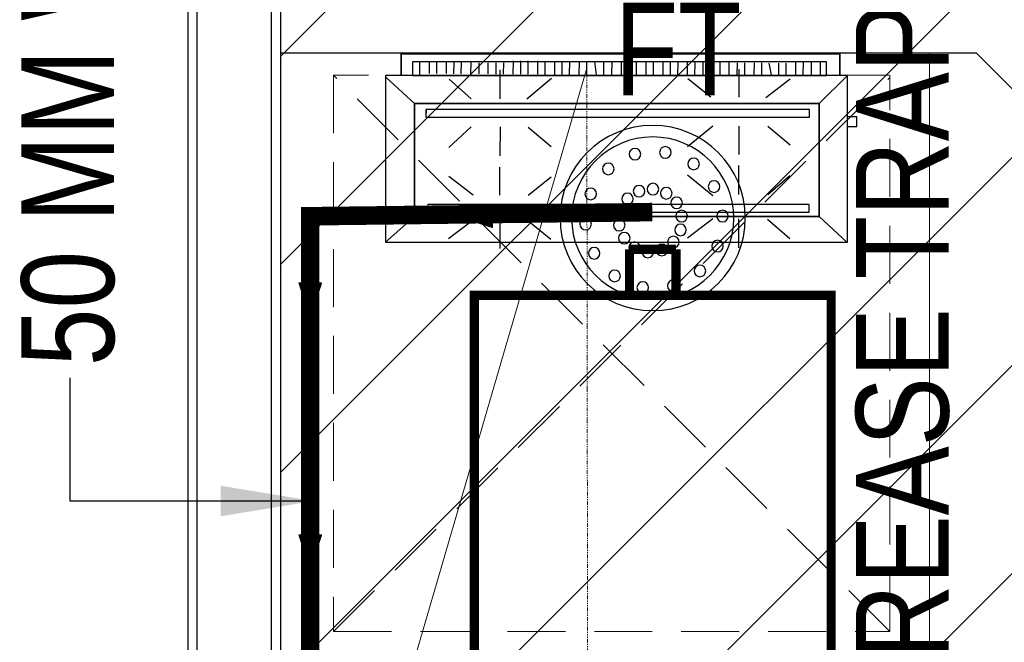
# Model space of a CAD drawing. Header units: millimetres. Extents: x 103872 to 294171, y 5570 to 32737.
# Tile 68 of 117: x 134277 to 135339, y 9325 to 9996. Entities that reach past the tile are written whole.
import ezdxf

# ---------------------------------------------------------------- set-up
doc = ezdxf.new("R2010")
doc.units = ezdxf.units.MM
doc.header["$LTSCALE"] = 2.5
doc.linetypes.add('( Hidden )', pattern=[0.375, 0.25, -0.125])
doc.linetypes.add('DASHDOT2', pattern=[0.5, 0.25, -0.125, 0, -0.125])
for name, color, linetype, lineweight in [('00-ABM-PHE-DRAINAGE TEXT', 7, 'Continuous', 18), ('00-ABM-WASTE PIPE', 3, 'Continuous', 0), ('A-WALL', 7, 'Continuous', 30), ('CKD Equipments', 252, 'Continuous', 0), ('Dimension', 40, 'Continuous', 0), ('EQPT', 3, 'Continuous', 9), ('Flow Direction', 1, 'Continuous', 0), ('FURNITURES', 30, 'Continuous', 15), ('GREASE TRAP', 6, 'Continuous', 5), ('K Equipment', 30, 'Continuous', 9), ('WALL', 132, 'Continuous', 25)]:
    doc.layers.add(name, color=color, linetype=linetype, lineweight=lineweight)
doc.layers.add('CKD Plumbing', color=6, linetype='Continuous')
doc.styles.add('arial 0.80', font='arial.ttf', dxfattribs={"width": 0.8})
doc.styles.get("Standard").update_dxf_attribs({"font": 'GOTHIC.TTF'})
doc.dimstyles.get("Standard").update_dxf_attribs({"dimtxt": 0.18, "dimasz": 0.18, "dimexe": 0.18, "dimexo": 0.0625, "dimgap": 0.09, "dimtad": 0, "dimtih": 1, "dimtoh": 1, "dimdec": 4, "dimzin": 0, "dimdsep": 46, "dimtxsty": 'Standard', "dimcen": 0.09, "dimadec": 0, "dimazin": 0, "dimtfac": 1, "dimtdec": 4, "dimtofl": 0, "dimtmove": 0, "dimatfit": 3, "dimfxl": 1, "dimtolj": 1, "dimtzin": 0, "dimarcsym": 0})

# ---------------------------------------------------------------- blocks, each defined once
blk = doc.blocks.new('*U43')
at = {"color": 8}
for points in [[(0, 0), (6936.3, 0), (6936.3, -10), (0, -10)], [(0, -100), (6936.3, -100), (6936.3, -90), (0, -90)]]:
    blk.add_lwpolyline(points, close=True, dxfattribs=at)
blk = doc.blocks.new('G$CD5B1A49A')
at = {"color": 8}
for points in [[(490, 186.8), (490, 210), (17, 210), (17, 186.8)], [(17, 186.8), (17, 210), (490, 210), (490, 186.8)], [(137.8, 188.2), (137.9, 202.6), (137.9, 202.6)], [(145.8, 188.1), (145.9, 202.5), (145.9, 202.5)], [(153.8, 188), (153.9, 202.4), (153.9, 202.4)], [(164.2, 188), (164.3, 202.4), (164.3, 202.4)], [(172.2, 187.9), (172.3, 202.3), (172.3, 202.3)], [(182.6, 187.8), (182.7, 202.2), (182.7, 202.2)], [(190.6, 187.7), (190.7, 202.1), (190.7, 202.1)], [(198.6, 187.7), (198.7, 202.1), (198.7, 202.1)], [(209, 187.6), (209.1, 202), (209.1, 202)], [(217, 187.5), (217.1, 201.9), (217.1, 201.9)], [(227.4, 187.4), (225.9, 201.8), (225.9, 201.8)], [(37, 186.6), (37.1, 201), (37.1, 201)], [(47.4, 188.9), (47.5, 200.9), (47.5, 200.9)], [(55.4, 188.9), (55.5, 200.9), (55.5, 200.9)], [(65.8, 188.8), (65.9, 200.8), (65.9, 200.8)], [(73.8, 188.7), (73.9, 200.7), (73.9, 200.7)], [(81.8, 188.6), (81.9, 200.6), (81.9, 200.6)], [(92.2, 188.6), (92.3, 200.6), (92.3, 200.6)], [(101, 188.5), (101.1, 200.5), (101.1, 200.5)], [(110.6, 188.4), (110.7, 200.4), (110.7, 200.4)], [(119.4, 188.3), (119.5, 200.3), (119.5, 200.3)], [(123.7, 161.6), (123.8, 192.8), (123.8, 192.8)], [(127.4, 188.3), (127.5, 200.3), (127.5, 200.3)], [(235.4, 187.3), (235.5, 201.7), (235.5, 201.7)], [(244.2, 187.3), (244.3, 201.7), (244.3, 201.7)], [(254.6, 187.2), (254.7, 201.6), (254.7, 201.6)], [(262.6, 187.1), (262.7, 201.5), (262.7, 201.5)], [(270.6, 187.1), (270.7, 201.5), (270.7, 201.5)], [(281, 187), (281.1, 201.4), (281.1, 201.4)], [(289, 186.9), (289.1, 201.3), (289.1, 201.3)], [(299.4, 186.8), (299.5, 201.2), (299.5, 201.2)], [(307.4, 186.7), (307.5, 201.1), (307.5, 201.1)], [(315.4, 186.7), (315.5, 201.1), (315.5, 201.1)], [(325.8, 186.6), (325.9, 201), (325.9, 201)], [(333.8, 186.5), (333.9, 200.9), (333.9, 200.9)], [(342.6, 186.4), (342.7, 200.8), (342.7, 200.8)], [(352.2, 188), (352.3, 200.8), (352.3, 200.8)], [(361, 187.9), (361.1, 200.7), (361.1, 200.7)], [(370.6, 187.8), (370.7, 200.6), (370.7, 200.6)], [(379.4, 187.7), (379.5, 200.5), (379.5, 200.5)], [(381.3, 163.2), (381.4, 193.6), (381.4, 193.6)], [(387.4, 187.7), (387.5, 200.5), (387.5, 200.5)], [(397.8, 187.6), (397.9, 200.4), (397.9, 200.4)], [(405.8, 187.5), (405.9, 200.3), (405.9, 200.3)], [(416.2, 187.4), (413.9, 200.2), (413.9, 200.2)], [(424.2, 187.4), (424.3, 200.2), (424.3, 200.2)], [(432.2, 187.3), (432.3, 200.1), (432.3, 200.1)], [(442.6, 187.2), (442.7, 201.6), (442.7, 201.6)], [(450.6, 187.1), (450.7, 201.5), (450.7, 201.5)], [(459.4, 187.1), (459.5, 201.5), (459.5, 201.5)], [(469, 187), (469.1, 201.4), (469.1, 201.4)], [(31.3, 156.5), (0.6, 184.4), (0.6, 184.4)], [(92.5, 161.7), (68.6, 182.6), (68.6, 182.6)], [(152.5, 161.5), (179, 183.8), (179, 183.8)], [(350.9, 163.3), (326.2, 183.3), (326.2, 183.3)], [(410.1, 163.1), (436.6, 183), (436.6, 183)], [(467.7, 156.5), (498.2, 186.8), (498.2, 186.8)], [(498, 131.6), (508.4, 131.6), (508.4, 142), (498, 142)], [(92.4, 131.3), (68.3, 109), (68.3, 109)], [(123.6, 131.2), (123.5, 100), (123.5, 100)], [(154, 131.1), (178.7, 110.2), (178.7, 110.2)], [(353.2, 132.1), (325.9, 109.7), (325.9, 109.7)], [(381.2, 132), (381.1, 101.6), (381.1, 101.6)], [(412.4, 131.9), (436.3, 111.8), (436.3, 111.8)], [(123.4, 57.6), (123.5, 88), (123.5, 88)], [(381, 58.4), (381.1, 89.6), (381.1, 89.6)], [(94.6, 57.7), (68.2, 77.8), (68.2, 77.8)], [(153.8, 57.5), (178.6, 77.4), (178.6, 77.4)], [(353, 56.9), (325.8, 79.3), (325.8, 79.3)], [(412.2, 58.3), (436.2, 79), (436.2, 79)], [(31.3, 34.7), (0, 6.8), (0, 6.8)], [(352.9, 32.1), (325.6, 11.3), (325.6, 11.3)], [(380.9, 32), (380.8, 0.8), (380.8, 0.8)], [(412.1, 31.9), (436, 11), (436, 11)], [(467.7, 34.7), (497.6, 6.8), (497.6, 6.8)], [(94.5, 30.5), (68, 10.6), (68, 10.6)], [(123.3, 30.4), (123.2, 0), (123.2, 0)], [(153.7, 30.3), (178.4, 10.2), (178.4, 10.2)]]:
    blk.add_lwpolyline(points, dxfattribs=at)
for points in [[(475.5, 201.3), (29, 201.3), (29, 186.8), (475.5, 186.7)], [(498.2, 186.8), (0, 186.8), (0, 6.8), (498.2, 6.8)], [(467.7, 156.5), (467.7, 34.7), (31.3, 34.7), (31.3, 156.5)], [(31.3, 34.7), (467.7, 34.7), (467.7, 156.5), (31.3, 156.5)], [(457.3, 150.1), (43.7, 150.1), (43.6, 141.9), (457.3, 141.9)], [(43.6, 141.9), (457.3, 141.9), (457.3, 150.1), (43.6, 150.1)], [(456.9, 47.7), (45.7, 47.7), (45.7, 39.4), (456.9, 39.4)], [(45.7, 39.4), (456.9, 39.4), (456.9, 47.7), (45.7, 47.7)]]:
    blk.add_lwpolyline(points, close=True, dxfattribs=at)
blk = doc.blocks.new('ARCH')
at = {"layer": 'CKD Equipments', "color": 8}
blk.add_line((116420.8, 8510.6), (116420.8, 9960.6), dxfattribs=at)
at = {"layer": 'EQPT', "color": 8, "linetype": '( Hidden )', "lineweight": 15, "ltscale": 100}
for p, q in [((116377.9, 9336.4), (115777.9, 9936.4)), ((115777.9, 9336.4), (116377.9, 9934))]:
    blk.add_line(p, q, dxfattribs=at)
blk.add_lwpolyline([(115777.9, 9336.4), (116377.9, 9336.4), (116377.9, 9936.4), (115777.9, 9936.4)], close=True, dxfattribs=at)
at = {"layer": 'FURNITURES', "color": 8}
blk.add_line((116051, 9944.1, -0.1), (115720.8, 8810.6), dxfattribs=at)
at = {"layer": 'K Equipment', "color": 8, "linetype": 'DASHDOT2', "lineweight": 5, "ltscale": 2}
blk.add_lwpolyline([(116052.5, 8807.1), (116051, 9951.3)], dxfattribs=at)
at = {"layer": 'WALL', "color": 8}
for p in [(115720.8, 9960.6), (116523.3, 9908.1)]:
    blk.add_line(p, (116470.8, 9960.6), dxfattribs=at)
at = {"layer": 'A-WALL', "color": 8}
blk.add_blockref('G$CD5B1A49A', (115833.9, 9749.4, -0.1), dxfattribs=at)
at = {"layer": 'WALL', "color": 8, "xscale": -1, "rotation": 89.99999999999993}
blk.add_blockref('*U43', (115620.8, 13310.6), dxfattribs=at)
blk = doc.blocks.new('100 DNT')
at = {"layer": 'CKD Plumbing'}
for centre, radius in [((-0.1, -4.7), 101.6), ((-0.1, -4.7), 88.9), ((-14, 67.3), 6.35), ((19.4, 65.3), 6.35), ((-45, 54.6), 6.35), ((48.6, 49.1), 6.35), ((-67.4, 29.7), 6.35), ((-0.4, 27), 6.35), ((-15, 22.4), 6.35), ((14.9, 24.8), 6.35), ((27.6, 16.2), 6.35), ((67.9, 21.7), 6.35), ((-26.3, 11.9), 6.35), ((-76.7, -2.5), 6.35), ((-31.8, -2.5), 6.35), ((-31.8, -2.5), 6.35), ((-31.8, -2.5), 6.35), ((-31.8, -2.5), 6.35), ((-31.8, -2.5), 6.35), ((-31.8, -2.5), 6.35), ((-31.8, -2.5), 6.35), ((-31.8, -2.5), 6.35), ((-31.8, -2.5), 6.35), ((-31.8, -2.5), 6.35), ((-31.8, -2.5), 6.35), ((-31.8, -2.5), 6.35), ((-31.8, -2.5), 6.35), ((-31.8, -2.5), 6.35), ((-31.8, -2.5), 6.35), ((-31.8, -2.5), 6.35), ((-31.8, -2.5), 6.35), ((-31.8, -2.5), 6.35), ((-31.8, -2.5), 6.35), ((-31.8, -2.5), 6.35), ((-31.8, -2.5), 6.35), ((-31.8, -2.5), 6.35), ((-31.8, -2.5), 6.35), ((-31.8, -2.5), 6.35), ((-31.8, -2.5), 6.35), ((-31.8, -2.5), 6.35), ((-31.8, -2.5), 6.35), ((35.4, 2.9), 6.35), ((36.6, -12.4), 6.35), ((73.5, -11.3), 6.35), ((-30.6, -17.8), 6.35), ((31.1, -26.8), 6.35), ((-71.2, -35.5), 6.35), ((-22.8, -31.1), 6.35), ((19.8, -37.3), 6.35), ((-10.1, -39.7), 6.35), ((5.2, -41.9), 6.35), ((64.1, -43.4), 6.35), ((-51.9, -62.8), 6.35), ((41.7, -68.3), 6.35), ((-22.6, -79.1), 6.35), ((10.8, -81.1), 6.35)]:
    blk.add_circle(centre, radius, dxfattribs=at)
blk = doc.blocks.new('100DNT')
at = {"layer": 'CKD Plumbing'}
blk.add_blockref('100 DNT', (0.1, 4.7), dxfattribs=at)
blk = doc.blocks.new('A$C2E265D50')
at = {"layer": 'GREASE TRAP', "const_width": 10}
blk.add_lwpolyline([(237.5, 192.5), (237.5, -192.5), (-237.5, -192.5), (-237.5, 192.5)], close=True, dxfattribs=at)
for points in [[(-237.5, 25), (-287, 25)], [(-287, 25), (-287, -25)], [(237.5, 25), (287, 25)], [(287, 25), (287, -25)], [(-237.5, -25), (-287, -25)], [(237.5, -25), (287, -25)]]:
    blk.add_lwpolyline(points, dxfattribs=at)
blk = doc.blocks.new('arrow direction')
at = {"linetype": 'Continuous'}
h = blk.add_hatch(dxfattribs=at)
h.set_pattern_fill('ANSI31', color=256, scale=1.5)
h.set_pattern_definition([(45, (14896.56726, 162392.98008), (-0.13258252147, 0.13258252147), [])])
h.paths.add_polyline_path([(-46.3, -29.7), (46.3, 0), (24.2, 7.1), (-46.3, 29.7)])
blk.add_lwpolyline([(-46.3, -29.7), (46.3, 0), (46.3, 0), (-46.3, 29.7)], close=True, dxfattribs=at)

msp = doc.modelspace()

# ---------------------------------------------------------------- block references
at = {"layer": 'Dimension'}
msp.add_blockref('ARCH', (18837.3, 0), dxfattribs=at)

# ---------------------------------------------------------------- next in the draw order: hatches: boundary and pattern name
h = msp.add_hatch(dxfattribs=at)
h.set_pattern_fill('ANSI31', color=5, scale=50)
h.paths.add_polyline_path([(137058.2, 13210.6), (134558.2, 13210.6), (134558.2, 8500.6), (137058.2, 8500.6)])

# ---------------------------------------------------------------- next in the draw order: linework, layer by layer
at = {"layer": '00-ABM-WASTE PIPE', "color": 5, "const_width": 20, "elevation": 0}
msp.add_lwpolyline([(134959.4, 9097), (134590, 9097), (134590, 9784.3), (134958.9, 9788.8)], dxfattribs=at)
at = {"layer": 'Dimension', "color": 5}
msp.add_lwpolyline([(137058.2, 13210.6), (134558.2, 13210.6), (134558.2, 8500.6), (137058.2, 8500.6)], close=True, dxfattribs=at)

# ---------------------------------------------------------------- next in the draw order: block references
at = {"xscale": -1, "rotation": 270}
msp.add_blockref('A$C2E265D50', (134959.4, 9461.5, 0), dxfattribs=at)
at = {"layer": 'CKD Plumbing', "xscale": -0.9832238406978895, "yscale": 0.9832238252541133, "zscale": 0.9832238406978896, "rotation": 359.9999999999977}
msp.add_blockref('100DNT', (134959.4, 9782.4, 0), dxfattribs=at)
at = {"layer": 'Flow Direction', "xscale": -0.4142941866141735, "yscale": 0.4142941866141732, "zscale": 0.4142941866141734}
for p, rotation in [((134767.6, 9784.5, 0), 359.8352998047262), ((134589.9, 9693.4, 0), 89.8352998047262), ((134589.9, 9421.5, 0), 89.8352998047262)]:
    msp.add_blockref('arrow direction', p, dxfattribs=dict(at, rotation=rotation))

# ---------------------------------------------------------------- next in the draw order: texts
at = {"layer": '00-ABM-PHE-DRAINAGE TEXT', "style": 'arial 0.80', "width": 0.8}
for s, p in [('50 MM WP', (134378.5, 9622.6, 0.1)), ('GREASE TRAP', (135278.5, 9219.5))]:
    msp.add_text(s, height=100, rotation=90, dxfattribs=at).set_placement(p)
msp.add_text('FT', height=100, dxfattribs=at).set_placement((134918.5, 9914.6, -0.1))

# ---------------------------------------------------------------- next in the draw order: leaders
at = {"layer": '00-ABM-PHE-DRAINAGE TEXT'}
msp.add_leader([(134593.6, 9477.1), (134331.1, 9477.1), (134331.1, 9609.9)], dimstyle='Standard', override={"dimasz": 100}, dxfattribs=at)

doc.saveas('drawing.dxf')
